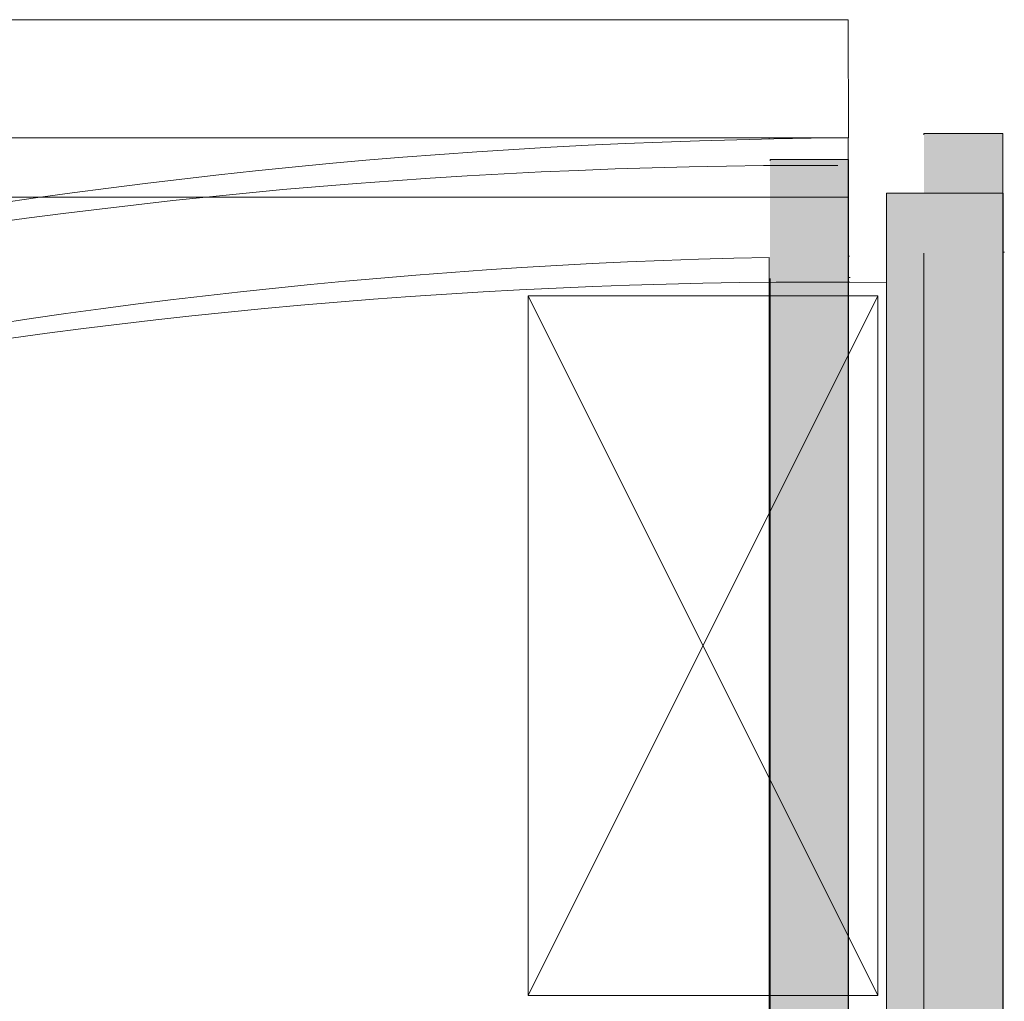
# Model space of a CAD drawing. Header units: millimetres. Extents: x 99250 to 122845, y -19292 to 18303.
# Tile 99 of 99: x 120095 to 121365, y 17036 to 18302. Entities that reach past the tile are written whole.
import ezdxf

# ---------------------------------------------------------------- set-up
doc = ezdxf.new("R2010")
doc.units = ezdxf.units.MM
doc.header["$MEASUREMENT"] = 0
doc.layers.add('IRISH HOUSE_HYD AIRPORT_DRAINAGE LAYOUT 1$0$GREY SCALE', color=8, linetype='Continuous')
doc.layers.add('IRISH HOUSE_HYD AIRPORT_DRAINAGE LAYOUT 1$0$GREYSCALE', color=8, linetype='Continuous', lineweight=0)
doc.layers.add('M-MEP-ELPR-EQUIP', color=6, linetype='Continuous', lineweight=20)

# ---------------------------------------------------------------- blocks, each defined once
blk = doc.blocks.new('IRISH HOUSE_HYD AIRPORT_DRAINAGE LAYOUT 1$0$FLOOR PLAN')
at = {"layer": 'IRISH HOUSE_HYD AIRPORT_DRAINAGE LAYOUT 1$0$GREYSCALE', "lineweight": 0, "ltscale": 0.25}
h = blk.add_hatch(color=8, dxfattribs=at)
h.dxf.hatch_style = 1
h.paths.add_polyline_path([(21261.6, 12139.4), (21261.6, 12059.8), (21363.4, 12059.8), (21363.2, 18155.1), (21261.3, 18155.1), (21261.6, 12213.1)])
h = blk.add_hatch(color=8, dxfattribs=at)
h.dxf.hatch_style = 1
h.paths.add_polyline_path([(21063, 12139.2), (21063, 12060.1), (21164.2, 12060.1), (21164.2, 18121.5), (21063, 18121.5), (21063, 12212.6)])
h = blk.add_hatch(color=8, dxfattribs=at)
h.dxf.hatch_style = 1
h.paths.add_polyline_path([(21363.6, 18078.2), (21213.3, 18078.2), (21213.3, 11251.6), (21363.6, 11251.6)])
at = {"layer": 'IRISH HOUSE_HYD AIRPORT_DRAINAGE LAYOUT 1$0$GREYSCALE', "color": 8, "lineweight": 0, "ltscale": 0.2}
for p, q in [((21163.6, 18301.8), (1808.8, 18301.8)), ((21164.1, 18149.4), (21163.6, 18301.8))]:
    blk.add_line(p, q, dxfattribs=at)
at = {"layer": 'IRISH HOUSE_HYD AIRPORT_DRAINAGE LAYOUT 1$0$GREYSCALE', "color": 8, "lineweight": 0, "ltscale": 0.25}
for p, q in [((21163.6, 18149.4), (1806, 18149.4)), ((6935.6, 18149.4), (21163.6, 18149.4)), ((8543.7, 18149.4), (21163.6, 18149.4)), ((21163.6, 18149.4), (21062, 18149.4)), ((21062, 18149.4), (21062, 18147.8)), ((21163.6, 18149.4), (21163.6, 18073.2)), ((21163.6, 12069.1), (21163.6, 18149.4)), ((21363.2, 18155.1), (21261.3, 18155.1)), ((21261.3, 18155.1), (21261.3, 18153.5)), ((21363.4, 12059.8), (21363.2, 18155.1)), ((21164.2, 18121.5), (21063, 18121.5)), ((21063, 18121.5), (21063, 18119.9)), ((21164.2, 12060.1), (21164.2, 18121.5)), ((21163.6, 18073.2), (6935.6, 18073.2)), ((21062, 17995.4), (21062, 12069.1)), ((21261.3, 18000.7), (21261.6, 12059.8)), ((21063, 17968), (21063, 12060.1)), ((20750.8, 17945.7), (20750.8, 17043.5)), ((21201.8, 17945.7), (20750.8, 17945.7)), ((20750.8, 17945.7), (21201.8, 17043.5)), ((20750.8, 17043.5), (21201.8, 17945.7)), ((21201.8, 17043.5), (21201.8, 17945.7)), ((20750.8, 17043.5), (21201.8, 17043.5)), ((21201.8, 17043.5), (20750.8, 17043.5))]:
    blk.add_line(p, q, dxfattribs=at)
at = {"layer": 'IRISH HOUSE_HYD AIRPORT_DRAINAGE LAYOUT 1$0$GREYSCALE', "color": 8, "lineweight": 0}
for p, q in [((21363.6, 18078.2), (21213.3, 18078.2)), ((21213.3, 18078.2), (21213.3, 11251.6)), ((21363.6, 11251.6), (21363.6, 18078.2))]:
    blk.add_line(p, q, dxfattribs=at)
at = {"layer": 'IRISH HOUSE_HYD AIRPORT_DRAINAGE LAYOUT 1$0$GREYSCALE', "color": 8, "lineweight": 0, "ltscale": 0.25}
for centre, radius, start, end in [((21217.1, 10299.4), 7850.2, 90.38683, 134.7725), ((21222.5, 10287.5), 7709.6, 91.19276, 134.21677), ((21236.6, 10236.3), 7761, 90.52508, 90.53893), ((21436.7, 10222.5), 7780.1, 90.52725, 90.5411), ((21237, 10233), 7736.9, 90.52508, 90.53893)]:
    blk.add_arc(centre, radius, start, end, dxfattribs=at)
at = {"layer": 'IRISH HOUSE_HYD AIRPORT_DRAINAGE LAYOUT 1$0$GREYSCALE', "color": 8, "lineweight": 0}
for radius, start, end in [(7752.9, 89.85369, 134.67625), (7602.5, 89.37712, 134.60131)]:
    blk.add_arc((21130.7, 10361.1), radius, start, end, dxfattribs=at)
blk = doc.blocks.new('IRISH HOUSE_HYD AIRPORT_DRAINAGE LAYOUT 1')
at = {"layer": 'IRISH HOUSE_HYD AIRPORT_DRAINAGE LAYOUT 1$0$GREY SCALE'}
blk.add_blockref('IRISH HOUSE_HYD AIRPORT_DRAINAGE LAYOUT 1$0$FLOOR PLAN', (0, 0), dxfattribs=at)

msp = doc.modelspace()

# ---------------------------------------------------------------- block references
at = {"layer": 'M-MEP-ELPR-EQUIP'}
msp.add_blockref('IRISH HOUSE_HYD AIRPORT_DRAINAGE LAYOUT 1', (100000, 0), dxfattribs=at)

doc.saveas('drawing.dxf')
